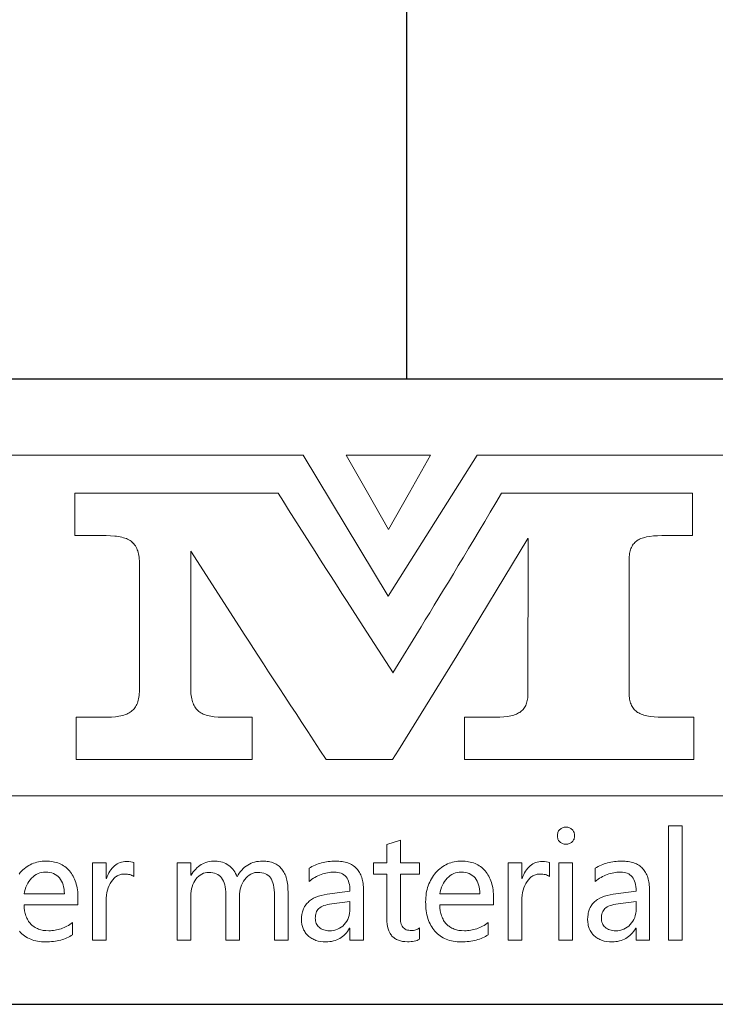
# Model space of a CAD drawing. Header units: millimetres. Extents: x -65 to 988, y -12 to 730.
# Tile 6 of 9: x 877 to 919, y 75 to 134. Entities that reach past the tile are written whole.
import ezdxf
from ezdxf.enums import TextEntityAlignment as Align

# ---------------------------------------------------------------- set-up
doc = ezdxf.new("R2010")
doc.units = ezdxf.units.MM
doc.header["$LTSCALE"] = 25
for name, color, linetype in [('1轮廓实线层', 7, 'Continuous'), ('6文字层', 3, 'Continuous'), ('图层 1', 7, 'Continuous'), ('图框层', 7, 'Continuous'), ('文字层', 3, 'Continuous')]:
    doc.layers.add(name, color=color, linetype=linetype)
doc.styles.add('PC_TEXTSTYLE', font='isocp.shx', dxfattribs={"width": 0.8, "bigfont": 'hzfs.shx'})

# ---------------------------------------------------------------- blocks, each defined once
blk = doc.blocks.new('PC_TITLE_BLOCK')
for p, q in [((-32.772, 42.051), (-32.772, 42.06)), ((-36.402, 41.069), (-36.402, 41.079)), ((-36.402, 41.069), (-36.393, 41.069)), ((-32.152, 41.069), (-32.145, 41.069))]:
    blk.add_line(p, q)
at = {"layer": '1轮廓实线层'}
for p, q in [((0, 45), (-180, 45)), ((-60, 30), (0, 30))]:
    blk.add_line(p, q, dxfattribs=at)
at = {"layer": '图层 1', "lineweight": 0}
for p, q in [((-49.444, 43.174), (-32.306, 43.174)), ((-32.306, 43.174), (-30.267, 39.792)), ((-30.257, 43.174), (-31.271, 43.174)), ((-31.271, 43.174), (-30.764, 42.281)), ((-30.267, 39.792), (-28.128, 43.174)), ((-29.245, 43.174), (-30.257, 43.174)), ((-29.75, 42.281), (-29.245, 43.174)), ((-28.128, 43.174), (-9.094, 43.174)), ((-37.79, 41.246), (-37.79, 42.263)), ((-37.79, 42.263), (-35.352, 42.263)), ((-35.352, 42.263), (-32.908, 42.263)), ((-32.908, 42.263), (-32.781, 42.065)), ((-32.781, 42.065), (-32.654, 41.864)), ((-30.764, 42.281), (-30.257, 41.389)), ((-30.257, 41.389), (-29.75, 42.281)), ((-27.677, 42.033), (-27.54, 42.263)), ((-27.54, 42.263), (-25.248, 42.263)), ((-25.248, 42.263), (-22.956, 42.263)), ((-22.956, 42.263), (-22.956, 41.246)), ((-32.654, 41.864), (-32.527, 41.664)), ((-27.814, 41.806), (-27.677, 42.033)), ((-32.527, 41.664), (-32.401, 41.463)), ((-28.078, 41.363), (-27.946, 41.582)), ((-27.946, 41.582), (-27.814, 41.806)), ((-32.401, 41.463), (-32.274, 41.262)), ((-30.257, 41.389), (-30.257, 41.389)), ((-28.208, 41.146), (-28.078, 41.363)), ((-37.034, 41.246), (-37.79, 41.246)), ((-36.929, 41.244), (-37.034, 41.246)), ((-36.831, 41.236), (-36.929, 41.244)), ((-36.784, 41.231), (-36.831, 41.236)), ((-36.741, 41.225), (-36.784, 41.231)), ((-36.699, 41.217), (-36.741, 41.225)), ((-36.659, 41.207), (-36.699, 41.217)), ((-36.62, 41.196), (-36.659, 41.207)), ((-36.586, 41.186), (-36.62, 41.196)), ((-36.551, 41.173), (-36.586, 41.186)), ((-36.52, 41.159), (-36.551, 41.173)), ((-36.49, 41.143), (-36.52, 41.159)), ((-36.461, 41.128), (-36.49, 41.143)), ((-36.438, 41.109), (-36.461, 41.128)), ((-36.414, 41.091), (-36.438, 41.109)), ((-32.274, 41.262), (-32.147, 41.062)), ((-26.909, 41.178), (-28.617, 38.358)), ((-28.335, 40.935), (-28.208, 41.146)), ((-26.909, 37.394), (-26.906, 41.178)), ((-26.906, 41.178), (-26.909, 41.178)), ((-24.303, 41.114), (-24.324, 41.099)), ((-24.279, 41.133), (-24.303, 41.114)), ((-24.255, 41.146), (-24.279, 41.133)), ((-24.226, 41.159), (-24.255, 41.146)), ((-24.197, 41.173), (-24.226, 41.159)), ((-24.168, 41.186), (-24.197, 41.173)), ((-24.134, 41.196), (-24.168, 41.186)), ((-24.099, 41.204), (-24.134, 41.196)), ((-24.063, 41.215), (-24.099, 41.204)), ((-23.983, 41.228), (-24.063, 41.215)), ((-23.893, 41.239), (-23.983, 41.228)), ((-23.799, 41.244), (-23.893, 41.239)), ((-23.695, 41.246), (-23.799, 41.244)), ((-22.956, 41.246), (-23.695, 41.246)), ((-36.393, 41.07), (-36.414, 41.091)), ((-36.372, 41.048), (-36.393, 41.07)), ((-36.353, 41.022), (-36.372, 41.048)), ((-36.335, 40.998), (-36.353, 41.022)), ((-36.319, 40.969), (-36.335, 40.998)), ((-36.303, 40.94), (-36.319, 40.969)), ((-36.29, 40.908), (-36.303, 40.94)), ((-36.277, 40.877), (-36.29, 40.908)), ((-36.266, 40.842), (-36.277, 40.877)), ((-32.147, 41.062), (-32.018, 40.861)), ((-28.459, 40.729), (-28.335, 40.935)), ((-24.453, 40.879), (-24.461, 40.848)), ((-24.443, 40.908), (-24.453, 40.879)), ((-24.435, 40.938), (-24.443, 40.908)), ((-24.421, 40.964), (-24.435, 40.938)), ((-24.408, 40.99), (-24.421, 40.964)), ((-24.395, 41.014), (-24.408, 40.99)), ((-24.379, 41.038), (-24.395, 41.014)), ((-24.361, 41.059), (-24.379, 41.038)), ((-24.342, 41.08), (-24.361, 41.059)), ((-24.324, 41.099), (-24.342, 41.08)), ((-36.258, 40.806), (-36.266, 40.842)), ((-36.25, 40.766), (-36.258, 40.806)), ((-36.245, 40.726), (-36.25, 40.766)), ((-36.24, 40.687), (-36.245, 40.726)), ((-36.234, 40.642), (-36.24, 40.687)), ((-36.234, 40.597), (-36.234, 40.642)), ((-35.001, 40.869), (-35.004, 40.869)), ((-35.004, 40.869), (-35.004, 37.587)), ((-33.832, 39.055), (-35.001, 40.869)), ((-32.018, 40.861), (-31.891, 40.66)), ((-31.891, 40.66), (-31.764, 40.46)), ((-28.58, 40.526), (-28.459, 40.729)), ((-24.474, 40.742), (-24.477, 40.705)), ((-24.477, 40.705), (-24.477, 40.666)), ((-24.477, 40.666), (-24.477, 37.471)), ((-24.472, 40.779), (-24.474, 40.742)), ((-24.466, 40.813), (-24.472, 40.779)), ((-24.461, 40.848), (-24.466, 40.813)), ((-36.232, 40.549), (-36.234, 40.597)), ((-36.232, 37.587), (-36.232, 40.549)), ((-31.764, 40.46), (-31.635, 40.262)), ((-28.699, 40.328), (-28.58, 40.526)), ((-31.635, 40.262), (-31.508, 40.061)), ((-28.818, 40.132), (-28.699, 40.328)), ((-31.508, 40.061), (-31.379, 39.86)), ((-29.045, 39.757), (-28.934, 39.942)), ((-28.934, 39.942), (-28.818, 40.132)), ((-31.379, 39.86), (-31.252, 39.662)), ((-29.156, 39.575), (-29.045, 39.757)), ((-31.252, 39.662), (-31.123, 39.462)), ((-31.123, 39.462), (-30.993, 39.264)), ((-29.264, 39.396), (-29.156, 39.575)), ((-30.993, 39.264), (-30.864, 39.063)), ((-29.475, 39.055), (-29.372, 39.224)), ((-29.372, 39.224), (-29.264, 39.396)), ((-33.721, 38.883), (-33.832, 39.055)), ((-30.864, 39.063), (-30.146, 37.957)), ((-30.151, 37.957), (-29.475, 39.055)), ((-33.61, 38.712), (-33.721, 38.883)), ((-33.494, 38.535), (-33.61, 38.712)), ((-33.378, 38.353), (-33.494, 38.535)), ((-33.256, 38.168), (-33.378, 38.353)), ((-28.617, 38.358), (-30.016, 36.1)), ((-33.135, 37.978), (-33.256, 38.168)), ((-33.008, 37.785), (-33.135, 37.978)), ((-30.146, 37.957), (-30.151, 37.957)), ((-36.234, 37.539), (-36.232, 37.587)), ((-35.004, 37.587), (-35.004, 37.539)), ((-35.004, 37.587), (-35.004, 37.587)), ((-32.878, 37.59), (-33.008, 37.785)), ((-32.746, 37.389), (-32.878, 37.59)), ((-36.266, 37.294), (-36.258, 37.331)), ((-36.258, 37.331), (-36.25, 37.368)), ((-36.25, 37.368), (-36.245, 37.41)), ((-36.245, 37.41), (-36.24, 37.45)), ((-36.24, 37.45), (-36.234, 37.494)), ((-36.234, 37.494), (-36.234, 37.539)), ((-35.004, 37.539), (-35.001, 37.494)), ((-35.001, 37.494), (-34.999, 37.452)), ((-34.999, 37.452), (-34.993, 37.41)), ((-34.993, 37.41), (-34.988, 37.37)), ((-34.988, 37.37), (-34.98, 37.331)), ((-34.98, 37.331), (-34.972, 37.294)), ((-32.614, 37.183), (-32.746, 37.389)), ((-26.917, 37.323), (-26.911, 37.357)), ((-26.911, 37.357), (-26.909, 37.394)), ((-24.477, 37.471), (-24.477, 37.431)), ((-24.477, 37.431), (-24.474, 37.394)), ((-24.474, 37.394), (-24.472, 37.357)), ((-24.472, 37.357), (-24.466, 37.323)), ((-36.366, 37.088), (-36.348, 37.112)), ((-36.348, 37.112), (-36.332, 37.138)), ((-36.332, 37.138), (-36.316, 37.167)), ((-36.316, 37.167), (-36.3, 37.196)), ((-36.3, 37.196), (-36.287, 37.228)), ((-36.287, 37.228), (-36.277, 37.26)), ((-36.277, 37.26), (-36.266, 37.294)), ((-34.972, 37.294), (-34.962, 37.26)), ((-34.962, 37.26), (-34.949, 37.228)), ((-34.949, 37.228), (-34.938, 37.196)), ((-34.938, 37.196), (-34.922, 37.167)), ((-34.922, 37.167), (-34.906, 37.138)), ((-34.906, 37.138), (-34.89, 37.112)), ((-34.89, 37.112), (-34.872, 37.088)), ((-32.477, 36.974), (-32.614, 37.183)), ((-27.022, 37.077), (-27.006, 37.098)), ((-27.006, 37.098), (-26.991, 37.12)), ((-26.991, 37.12), (-26.975, 37.146)), ((-26.975, 37.146), (-26.962, 37.172)), ((-26.962, 37.172), (-26.951, 37.199)), ((-26.951, 37.199), (-26.94, 37.228)), ((-26.94, 37.228), (-26.933, 37.257)), ((-26.933, 37.257), (-26.925, 37.289)), ((-26.925, 37.289), (-26.917, 37.323)), ((-24.466, 37.323), (-24.461, 37.289)), ((-24.461, 37.289), (-24.453, 37.257)), ((-24.453, 37.257), (-24.443, 37.228)), ((-24.443, 37.228), (-24.432, 37.199)), ((-24.432, 37.199), (-24.421, 37.172)), ((-24.421, 37.172), (-24.408, 37.146)), ((-24.408, 37.146), (-24.393, 37.122)), ((-24.393, 37.122), (-24.377, 37.098)), ((-24.377, 37.098), (-24.358, 37.077)), ((-37.755, 35.871), (-37.755, 36.89)), ((-37.755, 36.89), (-37.016, 36.89)), ((-37.016, 36.89), (-36.91, 36.893)), ((-36.91, 36.893), (-36.815, 36.9)), ((-36.815, 36.9), (-36.77, 36.906)), ((-36.77, 36.906), (-36.728, 36.911)), ((-36.728, 36.911), (-36.686, 36.919)), ((-36.686, 36.919), (-36.649, 36.929)), ((-36.649, 36.929), (-36.612, 36.94)), ((-36.612, 36.94), (-36.575, 36.951)), ((-36.575, 36.951), (-36.543, 36.964)), ((-36.543, 36.964), (-36.512, 36.977)), ((-36.512, 36.977), (-36.483, 36.993)), ((-36.483, 36.993), (-36.456, 37.009)), ((-36.456, 37.009), (-36.432, 37.027)), ((-36.432, 37.027), (-36.409, 37.046)), ((-36.409, 37.046), (-36.388, 37.067)), ((-36.388, 37.067), (-36.366, 37.088)), ((-34.872, 37.088), (-34.853, 37.067)), ((-34.853, 37.067), (-34.832, 37.046)), ((-34.832, 37.046), (-34.811, 37.027)), ((-34.811, 37.027), (-34.787, 37.009)), ((-34.787, 37.009), (-34.761, 36.993)), ((-34.761, 36.993), (-34.732, 36.977)), ((-34.732, 36.977), (-34.703, 36.964)), ((-34.703, 36.964), (-34.671, 36.951)), ((-34.671, 36.951), (-34.637, 36.94)), ((-34.637, 36.94), (-34.6, 36.929)), ((-34.6, 36.929), (-34.563, 36.919)), ((-34.563, 36.919), (-34.523, 36.911)), ((-34.523, 36.911), (-34.481, 36.906)), ((-34.481, 36.906), (-34.439, 36.9)), ((-34.439, 36.9), (-34.344, 36.893)), ((-34.344, 36.893), (-34.244, 36.89)), ((-34.244, 36.89), (-33.528, 36.89)), ((-33.528, 36.89), (-33.528, 35.871)), ((-32.337, 36.76), (-32.477, 36.974)), ((-28.43, 35.871), (-28.43, 36.89)), ((-28.43, 36.89), (-27.688, 36.89)), ((-27.688, 36.89), (-27.585, 36.893)), ((-27.585, 36.893), (-27.49, 36.898)), ((-27.49, 36.898), (-27.402, 36.908)), ((-27.402, 36.908), (-27.321, 36.922)), ((-27.321, 36.922), (-27.284, 36.929)), ((-27.284, 36.929), (-27.249, 36.94)), ((-27.249, 36.94), (-27.218, 36.951)), ((-27.218, 36.951), (-27.186, 36.964)), ((-27.186, 36.964), (-27.157, 36.974)), ((-27.157, 36.974), (-27.131, 36.99)), ((-27.131, 36.99), (-27.104, 37.003)), ((-27.104, 37.003), (-27.083, 37.019)), ((-27.083, 37.019), (-27.062, 37.038)), ((-27.062, 37.038), (-27.041, 37.056)), ((-27.041, 37.056), (-27.022, 37.077)), ((-24.358, 37.077), (-24.34, 37.056)), ((-24.34, 37.056), (-24.319, 37.038)), ((-24.319, 37.038), (-24.297, 37.019)), ((-24.297, 37.019), (-24.274, 37.003)), ((-24.274, 37.003), (-24.247, 36.99)), ((-24.247, 36.99), (-24.221, 36.974)), ((-24.221, 36.974), (-24.192, 36.964)), ((-24.192, 36.964), (-24.16, 36.951)), ((-24.16, 36.951), (-24.126, 36.94)), ((-24.126, 36.94), (-24.089, 36.929)), ((-24.089, 36.929), (-24.052, 36.922)), ((-24.052, 36.922), (-23.97, 36.908)), ((-23.97, 36.908), (-23.88, 36.898)), ((-23.88, 36.898), (-23.782, 36.893)), ((-23.782, 36.893), (-23.677, 36.89)), ((-23.677, 36.89), (-22.922, 36.89)), ((-22.922, 36.89), (-22.922, 35.871)), ((-32.195, 36.544), (-32.337, 36.76)), ((-32.049, 36.325), (-32.195, 36.544)), ((-31.902, 36.1), (-32.049, 36.325)), ((-31.751, 35.871), (-31.902, 36.1)), ((-30.016, 36.1), (-30.159, 35.871)), ((-35.64, 35.871), (-37.755, 35.871)), ((-33.528, 35.871), (-35.64, 35.871)), ((-30.956, 35.871), (-31.751, 35.871)), ((-30.159, 35.871), (-30.956, 35.871)), ((-25.673, 35.871), (-28.43, 35.871)), ((-22.922, 35.871), (-25.673, 35.871)), ((-9.094, 35.002), (-49.444, 35.002))]:
    blk.add_line(p, q, dxfattribs=at)
for points in [[(-23.532, 31.541), (-23.532, 34.281), (-23.204, 34.281), (-23.204, 31.541), (-23.532, 31.541), (-23.532, 31.541)], [(-26.201, 34.046), (-26.201, 34.067), (-26.198, 34.086), (-26.193, 34.107), (-26.188, 34.125), (-26.18, 34.144), (-26.17, 34.16), (-26.156, 34.176), (-26.143, 34.191), (-26.127, 34.205), (-26.111, 34.218), (-26.096, 34.228), (-26.077, 34.236), (-26.059, 34.242), (-26.038, 34.247), (-26.016, 34.25), (-25.995, 34.25), (-25.974, 34.25), (-25.953, 34.247), (-25.934, 34.242), (-25.913, 34.236), (-25.897, 34.228), (-25.879, 34.218), (-25.863, 34.205), (-25.847, 34.191), (-25.831, 34.178), (-25.821, 34.16), (-25.81, 34.144), (-25.8, 34.125), (-25.795, 34.107), (-25.789, 34.089), (-25.787, 34.067), (-25.787, 34.046), (-25.787, 34.023), (-25.789, 34.004), (-25.795, 33.983), (-25.8, 33.964), (-25.81, 33.948), (-25.821, 33.93), (-25.831, 33.914), (-25.847, 33.901), (-25.863, 33.885), (-25.879, 33.875), (-25.897, 33.864), (-25.913, 33.856), (-25.934, 33.851), (-25.953, 33.846), (-25.974, 33.843), (-25.995, 33.843), (-26.019, 33.843), (-26.04, 33.846), (-26.059, 33.851), (-26.077, 33.856), (-26.096, 33.864), (-26.111, 33.875), (-26.127, 33.885), (-26.143, 33.901), (-26.156, 33.914), (-26.17, 33.93), (-26.18, 33.948), (-26.188, 33.964), (-26.193, 33.983), (-26.198, 34.004), (-26.201, 34.023), (-26.201, 34.046), (-26.201, 34.046)], [(-29.512, 31.559), (-29.541, 31.546), (-29.57, 31.533), (-29.602, 31.525), (-29.639, 31.517), (-29.676, 31.509), (-29.715, 31.503), (-29.758, 31.501), (-29.8, 31.501), (-29.861, 31.503), (-29.919, 31.509), (-29.969, 31.52), (-30.019, 31.535), (-30.04, 31.546), (-30.064, 31.554), (-30.085, 31.567), (-30.103, 31.578), (-30.122, 31.591), (-30.14, 31.607), (-30.159, 31.622), (-30.175, 31.638), (-30.188, 31.657), (-30.204, 31.675), (-30.217, 31.696), (-30.228, 31.718), (-30.249, 31.762), (-30.267, 31.81), (-30.28, 31.865), (-30.291, 31.923), (-30.296, 31.984), (-30.299, 32.053), (-30.299, 33.122), (-30.616, 33.122), (-30.616, 33.391), (-30.299, 33.391), (-30.299, 33.838), (-29.971, 33.941), (-29.971, 33.391), (-29.512, 33.391), (-29.512, 33.122), (-29.971, 33.122), (-29.971, 32.111), (-29.971, 32.066), (-29.969, 32.026), (-29.964, 31.987), (-29.956, 31.952), (-29.948, 31.923), (-29.937, 31.894), (-29.924, 31.871), (-29.911, 31.85), (-29.892, 31.831), (-29.874, 31.815), (-29.853, 31.802), (-29.829, 31.789), (-29.8, 31.781), (-29.771, 31.776), (-29.739, 31.77), (-29.705, 31.77), (-29.678, 31.77), (-29.652, 31.773), (-29.626, 31.778), (-29.602, 31.786), (-29.578, 31.794), (-29.554, 31.805), (-29.533, 31.818), (-29.512, 31.831), (-29.512, 31.559), (-29.512, 31.559)], [(-37.713, 32.383), (-39.007, 32.383), (-39.004, 32.312), (-38.994, 32.243), (-38.988, 32.211), (-38.98, 32.18), (-38.972, 32.151), (-38.962, 32.121), (-38.951, 32.092), (-38.941, 32.066), (-38.928, 32.04), (-38.912, 32.013), (-38.898, 31.989), (-38.883, 31.968), (-38.864, 31.944), (-38.846, 31.926), (-38.825, 31.905), (-38.803, 31.886), (-38.782, 31.871), (-38.761, 31.855), (-38.737, 31.839), (-38.711, 31.826), (-38.687, 31.815), (-38.661, 31.805), (-38.632, 31.794), (-38.605, 31.786), (-38.576, 31.781), (-38.545, 31.773), (-38.481, 31.768), (-38.415, 31.765), (-38.376, 31.765), (-38.339, 31.768), (-38.299, 31.77), (-38.262, 31.776), (-38.225, 31.784), (-38.188, 31.791), (-38.154, 31.802), (-38.117, 31.812), (-38.083, 31.826), (-38.046, 31.842), (-38.011, 31.857), (-37.977, 31.876), (-37.943, 31.894), (-37.911, 31.916), (-37.877, 31.939), (-37.845, 31.963), (-37.845, 31.67), (-37.877, 31.649), (-37.908, 31.63), (-37.943, 31.612), (-37.977, 31.593), (-38.011, 31.58), (-38.051, 31.564), (-38.088, 31.551), (-38.127, 31.541), (-38.17, 31.53), (-38.212, 31.522), (-38.254, 31.514), (-38.299, 31.509), (-38.347, 31.503), (-38.394, 31.501), (-38.442, 31.498), (-38.492, 31.498), (-38.542, 31.498), (-38.59, 31.501), (-38.637, 31.506), (-38.682, 31.514), (-38.727, 31.522), (-38.769, 31.533), (-38.809, 31.546), (-38.848, 31.562), (-38.888, 31.578), (-38.925, 31.596), (-38.962, 31.617), (-38.996, 31.641), (-39.028, 31.665), (-39.06, 31.691), (-39.091, 31.72), (-39.118, 31.752)], [(-39.128, 33.125), (-39.097, 33.159), (-39.065, 33.193), (-39.033, 33.225), (-39.001, 33.254), (-38.967, 33.281), (-38.93, 33.304), (-38.896, 33.328), (-38.859, 33.349), (-38.819, 33.368), (-38.782, 33.384), (-38.743, 33.397), (-38.7, 33.407), (-38.658, 33.418), (-38.616, 33.426), (-38.574, 33.431), (-38.529, 33.434), (-38.484, 33.436), (-38.439, 33.434), (-38.394, 33.431), (-38.352, 33.426), (-38.312, 33.42), (-38.273, 33.413), (-38.233, 33.402), (-38.196, 33.391), (-38.159, 33.378), (-38.125, 33.362), (-38.091, 33.344), (-38.059, 33.325), (-38.027, 33.304), (-37.998, 33.281), (-37.969, 33.257), (-37.943, 33.23), (-37.916, 33.201), (-37.892, 33.172), (-37.869, 33.141), (-37.848, 33.109), (-37.826, 33.075), (-37.808, 33.038), (-37.792, 33.001), (-37.776, 32.961), (-37.763, 32.921), (-37.753, 32.879), (-37.742, 32.837), (-37.731, 32.792), (-37.726, 32.747), (-37.718, 32.7), (-37.716, 32.652), (-37.713, 32.599), (-37.713, 32.549), (-37.713, 32.383), (-37.713, 32.383)], [(-36.372, 33.067), (-36.393, 33.08), (-36.417, 33.093), (-36.44, 33.104), (-36.469, 33.112), (-36.498, 33.117), (-36.527, 33.122), (-36.562, 33.125), (-36.596, 33.125), (-36.62, 33.125), (-36.644, 33.122), (-36.665, 33.119), (-36.689, 33.114), (-36.71, 33.109), (-36.731, 33.101), (-36.752, 33.09), (-36.77, 33.082), (-36.789, 33.069), (-36.81, 33.056), (-36.828, 33.04), (-36.844, 33.024), (-36.879, 32.99), (-36.91, 32.948), (-36.939, 32.9), (-36.966, 32.85), (-36.987, 32.797), (-37.005, 32.742), (-37.019, 32.681), (-37.026, 32.618), (-37.034, 32.549), (-37.034, 32.478), (-37.034, 31.541), (-37.362, 31.541), (-37.362, 33.391), (-37.034, 33.391), (-37.034, 33.016), (-37.029, 33.016), (-37.011, 33.064), (-36.99, 33.112), (-36.968, 33.154), (-36.945, 33.193), (-36.921, 33.23), (-36.894, 33.265), (-36.865, 33.294), (-36.836, 33.323), (-36.805, 33.347), (-36.773, 33.368), (-36.739, 33.384), (-36.702, 33.399), (-36.665, 33.41), (-36.625, 33.418), (-36.586, 33.423), (-36.543, 33.423), (-36.49, 33.423), (-36.443, 33.418), (-36.403, 33.41), (-36.372, 33.399), (-36.372, 33.067), (-36.372, 33.067)], [(-32.667, 31.541), (-32.995, 31.541), (-32.995, 32.605), (-32.995, 32.676), (-33, 32.745), (-33.008, 32.805), (-33.018, 32.863), (-33.032, 32.914), (-33.048, 32.958), (-33.066, 33.001), (-33.09, 33.035), (-33.1, 33.051), (-33.114, 33.064), (-33.127, 33.08), (-33.143, 33.09), (-33.177, 33.114), (-33.211, 33.133), (-33.253, 33.146), (-33.296, 33.156), (-33.346, 33.162), (-33.396, 33.164), (-33.42, 33.164), (-33.441, 33.162), (-33.462, 33.159), (-33.483, 33.154), (-33.504, 33.148), (-33.525, 33.141), (-33.544, 33.133), (-33.565, 33.122), (-33.602, 33.098), (-33.639, 33.069), (-33.673, 33.035), (-33.705, 32.995), (-33.737, 32.953), (-33.763, 32.908), (-33.784, 32.861), (-33.803, 32.811), (-33.816, 32.76), (-33.826, 32.708), (-33.832, 32.652), (-33.834, 32.597), (-33.834, 31.541), (-34.162, 31.541), (-34.162, 32.636), (-34.164, 32.702), (-34.17, 32.76), (-34.178, 32.816), (-34.188, 32.869), (-34.201, 32.916), (-34.22, 32.958), (-34.241, 32.998), (-34.265, 33.032), (-34.291, 33.064), (-34.323, 33.09), (-34.354, 33.114), (-34.391, 33.133), (-34.431, 33.146), (-34.473, 33.156), (-34.521, 33.162), (-34.568, 33.164), (-34.616, 33.162), (-34.658, 33.154), (-34.7, 33.143), (-34.74, 33.125), (-34.78, 33.101), (-34.814, 33.075), (-34.848, 33.04), (-34.88, 33.003), (-34.909, 32.964), (-34.933, 32.919), (-34.954, 32.871), (-34.972, 32.821), (-34.985, 32.768), (-34.996, 32.713), (-35.001, 32.655), (-35.004, 32.594), (-35.004, 31.541), (-35.331, 31.541), (-35.331, 33.391), (-35.004, 33.391), (-35.004, 33.098), (-34.996, 33.098), (-34.97, 33.141), (-34.943, 33.178), (-34.917, 33.214), (-34.885, 33.246), (-34.856, 33.275), (-34.822, 33.304), (-34.787, 33.328), (-34.753, 33.352), (-34.716, 33.37), (-34.679, 33.389), (-34.64, 33.402), (-34.597, 33.415), (-34.555, 33.423), (-34.51, 33.431), (-34.465, 33.434), (-34.418, 33.436), (-34.373, 33.434), (-34.328, 33.428), (-34.286, 33.42), (-34.244, 33.41), (-34.204, 33.397), (-34.164, 33.378), (-34.127, 33.357), (-34.09, 33.333), (-34.056, 33.307), (-34.024, 33.278), (-33.995, 33.246), (-33.969, 33.214), (-33.948, 33.178), (-33.927, 33.141), (-33.908, 33.098), (-33.892, 33.056), (-33.866, 33.104), (-33.84, 33.146), (-33.808, 33.186), (-33.779, 33.222), (-33.745, 33.257), (-33.71, 33.288), (-33.673, 33.315), (-33.636, 33.341), (-33.597, 33.362), (-33.557, 33.384), (-33.515, 33.399), (-33.47, 33.413), (-33.425, 33.423), (-33.378, 33.428), (-33.327, 33.434), (-33.277, 33.436), (-33.24, 33.434), (-33.203, 33.431), (-33.169, 33.428), (-33.135, 33.423), (-33.103, 33.418), (-33.069, 33.41), (-33.04, 33.399), (-33.011, 33.389), (-32.982, 33.376), (-32.955, 33.362), (-32.929, 33.347), (-32.905, 33.331), (-32.881, 33.312), (-32.86, 33.291), (-32.839, 33.27), (-32.82, 33.246), (-32.802, 33.222), (-32.783, 33.196), (-32.768, 33.17), (-32.752, 33.141), (-32.739, 33.112), (-32.725, 33.08), (-32.715, 33.046), (-32.704, 33.011), (-32.696, 32.977), (-32.688, 32.937), (-32.68, 32.9), (-32.675, 32.858), (-32.67, 32.774), (-32.667, 32.681), (-32.667, 31.541), (-32.667, 31.541)], [(-32.163, 33.265), (-32.129, 33.283), (-32.094, 33.304), (-32.057, 33.323), (-32.02, 33.339), (-31.983, 33.354), (-31.944, 33.368), (-31.907, 33.381), (-31.867, 33.391), (-31.825, 33.402), (-31.785, 33.41), (-31.743, 33.418), (-31.701, 33.426), (-31.659, 33.428), (-31.614, 33.434), (-31.572, 33.434), (-31.527, 33.436), (-31.484, 33.434), (-31.445, 33.434), (-31.405, 33.428), (-31.368, 33.423), (-31.334, 33.418), (-31.3, 33.41), (-31.265, 33.402), (-31.234, 33.391), (-31.202, 33.381), (-31.173, 33.368), (-31.144, 33.352), (-31.117, 33.336), (-31.094, 33.32), (-31.067, 33.302), (-31.046, 33.281), (-31.025, 33.259), (-31.004, 33.238), (-30.985, 33.212), (-30.967, 33.188), (-30.951, 33.162), (-30.935, 33.133), (-30.922, 33.104), (-30.909, 33.072), (-30.898, 33.04), (-30.888, 33.006), (-30.88, 32.972), (-30.872, 32.935), (-30.867, 32.898), (-30.861, 32.858), (-30.859, 32.818), (-30.856, 32.776), (-30.856, 32.734), (-30.856, 31.541), (-31.181, 31.541), (-31.181, 31.828), (-31.189, 31.828), (-31.215, 31.786), (-31.242, 31.749), (-31.268, 31.715), (-31.297, 31.683), (-31.329, 31.654), (-31.36, 31.625), (-31.392, 31.601), (-31.426, 31.58), (-31.463, 31.562), (-31.5, 31.543), (-31.54, 31.53), (-31.579, 31.52), (-31.622, 31.509), (-31.667, 31.503), (-31.711, 31.498), (-31.756, 31.498), (-31.822, 31.501), (-31.886, 31.506), (-31.944, 31.517), (-31.999, 31.533), (-32.026, 31.543), (-32.049, 31.554), (-32.076, 31.567), (-32.1, 31.58), (-32.121, 31.593), (-32.144, 31.609), (-32.166, 31.625), (-32.184, 31.644), (-32.205, 31.662), (-32.224, 31.68), (-32.24, 31.702), (-32.255, 31.723), (-32.269, 31.744), (-32.282, 31.768), (-32.295, 31.789), (-32.306, 31.815), (-32.313, 31.839), (-32.321, 31.865), (-32.329, 31.892), (-32.335, 31.918), (-32.343, 31.976), (-32.345, 32.037), (-32.343, 32.1), (-32.335, 32.158), (-32.329, 32.187), (-32.324, 32.217), (-32.316, 32.243), (-32.306, 32.269), (-32.295, 32.293), (-32.284, 32.319), (-32.271, 32.343), (-32.258, 32.364), (-32.242, 32.385), (-32.226, 32.407), (-32.211, 32.428), (-32.189, 32.446), (-32.171, 32.465), (-32.15, 32.483), (-32.129, 32.499), (-32.105, 32.515), (-32.055, 32.544), (-31.999, 32.57), (-31.939, 32.594), (-31.873, 32.613), (-31.804, 32.628), (-31.73, 32.642), (-31.181, 32.718), (-31.183, 32.774), (-31.186, 32.824), (-31.194, 32.871), (-31.205, 32.916), (-31.218, 32.956), (-31.234, 32.995), (-31.252, 33.027), (-31.276, 33.059), (-31.3, 33.085), (-31.329, 33.106), (-31.358, 33.127), (-31.392, 33.143), (-31.429, 33.156), (-31.469, 33.164), (-31.511, 33.17), (-31.556, 33.172), (-31.598, 33.17), (-31.638, 33.167), (-31.68, 33.164), (-31.719, 33.156), (-31.759, 33.148), (-31.799, 33.141), (-31.836, 33.127), (-31.875, 33.114), (-31.912, 33.101), (-31.949, 33.082), (-31.986, 33.064), (-32.023, 33.046), (-32.057, 33.024), (-32.094, 33.001), (-32.129, 32.974), (-32.163, 32.948), (-32.163, 33.265), (-32.163, 33.265)], [(-27.732, 32.383), (-29.026, 32.383), (-29.024, 32.312), (-29.013, 32.243), (-29.008, 32.211), (-29, 32.18), (-28.992, 32.151), (-28.981, 32.121), (-28.971, 32.092), (-28.96, 32.066), (-28.947, 32.04), (-28.934, 32.013), (-28.918, 31.989), (-28.902, 31.968), (-28.884, 31.944), (-28.865, 31.926), (-28.844, 31.905), (-28.826, 31.886), (-28.802, 31.871), (-28.781, 31.855), (-28.757, 31.839), (-28.733, 31.826), (-28.707, 31.815), (-28.68, 31.805), (-28.654, 31.794), (-28.625, 31.786), (-28.596, 31.781), (-28.564, 31.773), (-28.501, 31.768), (-28.435, 31.765), (-28.395, 31.765), (-28.358, 31.768), (-28.321, 31.77), (-28.282, 31.776), (-28.245, 31.784), (-28.208, 31.791), (-28.173, 31.802), (-28.136, 31.812), (-28.102, 31.826), (-28.065, 31.842), (-28.031, 31.857), (-27.996, 31.876), (-27.962, 31.894), (-27.93, 31.916), (-27.896, 31.939), (-27.864, 31.963), (-27.864, 31.67), (-27.896, 31.649), (-27.928, 31.63), (-27.962, 31.612), (-27.996, 31.593), (-28.034, 31.58), (-28.07, 31.564), (-28.107, 31.551), (-28.147, 31.541), (-28.189, 31.53), (-28.232, 31.522), (-28.276, 31.514), (-28.321, 31.509), (-28.366, 31.503), (-28.414, 31.501), (-28.461, 31.498), (-28.511, 31.498), (-28.562, 31.498), (-28.609, 31.501), (-28.657, 31.506), (-28.701, 31.514), (-28.746, 31.522), (-28.789, 31.533), (-28.831, 31.546), (-28.87, 31.562), (-28.908, 31.578), (-28.944, 31.596), (-28.981, 31.617), (-29.016, 31.641), (-29.047, 31.665), (-29.079, 31.691), (-29.111, 31.72), (-29.14, 31.752), (-29.166, 31.784), (-29.193, 31.818), (-29.216, 31.855), (-29.238, 31.892), (-29.259, 31.931), (-29.277, 31.971), (-29.293, 32.013), (-29.309, 32.055), (-29.322, 32.1), (-29.333, 32.148), (-29.34, 32.195), (-29.348, 32.246), (-29.356, 32.296), (-29.359, 32.348), (-29.362, 32.401), (-29.364, 32.457), (-29.362, 32.51), (-29.359, 32.562), (-29.354, 32.613), (-29.348, 32.663), (-29.34, 32.71), (-29.33, 32.755), (-29.317, 32.803), (-29.301, 32.845), (-29.285, 32.89), (-29.267, 32.932), (-29.248, 32.972), (-29.224, 33.011), (-29.2, 33.051), (-29.174, 33.088), (-29.148, 33.125), (-29.116, 33.159), (-29.084, 33.193), (-29.053, 33.225), (-29.021, 33.254), (-28.987, 33.281), (-28.95, 33.304), (-28.915, 33.328), (-28.878, 33.349), (-28.842, 33.368), (-28.802, 33.384), (-28.762, 33.397), (-28.72, 33.407), (-28.68, 33.418), (-28.635, 33.426), (-28.593, 33.431), (-28.548, 33.434), (-28.503, 33.436), (-28.459, 33.434), (-28.414, 33.431), (-28.371, 33.426), (-28.332, 33.42), (-28.292, 33.413), (-28.253, 33.402), (-28.216, 33.391), (-28.179, 33.378), (-28.144, 33.362), (-28.113, 33.344), (-28.078, 33.325), (-28.049, 33.304), (-28.018, 33.281), (-27.989, 33.257), (-27.962, 33.23), (-27.936, 33.201), (-27.912, 33.172), (-27.888, 33.141), (-27.867, 33.109), (-27.846, 33.075), (-27.828, 33.038), (-27.812, 33.001), (-27.796, 32.961), (-27.783, 32.921), (-27.772, 32.879), (-27.762, 32.837), (-27.751, 32.792), (-27.746, 32.747), (-27.74, 32.7), (-27.735, 32.652), (-27.732, 32.599), (-27.732, 32.549), (-27.732, 32.383), (-27.732, 32.383)], [(-26.391, 33.067), (-26.412, 33.08), (-26.436, 33.093), (-26.46, 33.104), (-26.489, 33.112), (-26.518, 33.117), (-26.55, 33.122), (-26.581, 33.125), (-26.616, 33.125), (-26.639, 33.125), (-26.663, 33.122), (-26.684, 33.119), (-26.708, 33.114), (-26.729, 33.109), (-26.75, 33.101), (-26.771, 33.09), (-26.79, 33.082), (-26.811, 33.069), (-26.83, 33.056), (-26.848, 33.04), (-26.864, 33.024), (-26.898, 32.99), (-26.93, 32.948), (-26.959, 32.9), (-26.985, 32.85), (-27.006, 32.797), (-27.025, 32.742), (-27.038, 32.681), (-27.046, 32.618), (-27.054, 32.549), (-27.054, 32.478), (-27.054, 31.541), (-27.384, 31.541), (-27.384, 33.391), (-27.054, 33.391), (-27.054, 33.016), (-27.049, 33.016), (-27.03, 33.064), (-27.009, 33.112), (-26.988, 33.154), (-26.964, 33.193), (-26.94, 33.23), (-26.914, 33.265), (-26.885, 33.294), (-26.856, 33.323), (-26.824, 33.347), (-26.792, 33.368), (-26.758, 33.384), (-26.724, 33.399), (-26.684, 33.41), (-26.647, 33.418), (-26.605, 33.423), (-26.563, 33.423), (-26.51, 33.423), (-26.462, 33.418), (-26.423, 33.41), (-26.391, 33.399), (-26.391, 33.067), (-26.391, 33.067)], [(-26.164, 31.541), (-26.164, 33.391), (-25.837, 33.391), (-25.837, 31.541), (-26.164, 31.541), (-26.164, 31.541)], [(-25.293, 33.265), (-25.258, 33.283), (-25.224, 33.304), (-25.187, 33.323), (-25.15, 33.339), (-25.113, 33.354), (-25.074, 33.368), (-25.037, 33.381), (-24.997, 33.391), (-24.958, 33.402), (-24.915, 33.41), (-24.873, 33.418), (-24.831, 33.426), (-24.789, 33.428), (-24.746, 33.434), (-24.701, 33.434), (-24.657, 33.436), (-24.614, 33.434), (-24.575, 33.434), (-24.538, 33.428), (-24.501, 33.423), (-24.464, 33.418), (-24.429, 33.41), (-24.395, 33.402), (-24.363, 33.391), (-24.332, 33.381), (-24.303, 33.368), (-24.276, 33.352), (-24.247, 33.336), (-24.223, 33.32), (-24.2, 33.302), (-24.176, 33.281), (-24.155, 33.259), (-24.134, 33.238), (-24.115, 33.212), (-24.097, 33.188), (-24.081, 33.162), (-24.065, 33.133), (-24.052, 33.104), (-24.039, 33.072), (-24.028, 33.04), (-24.018, 33.006), (-24.01, 32.972), (-24.004, 32.935), (-23.997, 32.898), (-23.994, 32.858), (-23.989, 32.818), (-23.989, 32.776), (-23.986, 32.734), (-23.986, 31.541), (-24.311, 31.541), (-24.311, 31.828), (-24.319, 31.828), (-24.345, 31.786), (-24.371, 31.749), (-24.398, 31.715), (-24.427, 31.683), (-24.459, 31.654), (-24.49, 31.625), (-24.525, 31.601), (-24.559, 31.58), (-24.593, 31.562), (-24.633, 31.543), (-24.67, 31.53), (-24.712, 31.52), (-24.754, 31.509), (-24.796, 31.503), (-24.841, 31.498), (-24.886, 31.498), (-24.952, 31.501), (-25.016, 31.506), (-25.074, 31.517), (-25.129, 31.533), (-25.156, 31.543), (-25.182, 31.554), (-25.206, 31.567), (-25.229, 31.58), (-25.253, 31.593), (-25.274, 31.609), (-25.295, 31.625), (-25.317, 31.644), (-25.335, 31.662), (-25.354, 31.68), (-25.369, 31.702), (-25.385, 31.723), (-25.399, 31.744), (-25.412, 31.768), (-25.425, 31.789), (-25.435, 31.815), (-25.443, 31.839), (-25.454, 31.865), (-25.459, 31.892), (-25.465, 31.918), (-25.472, 31.976), (-25.475, 32.037), (-25.472, 32.1), (-25.465, 32.158), (-25.459, 32.187), (-25.454, 32.217), (-25.446, 32.243), (-25.435, 32.269), (-25.427, 32.293), (-25.414, 32.319), (-25.401, 32.343), (-25.388, 32.364), (-25.375, 32.385), (-25.356, 32.407), (-25.34, 32.428), (-25.322, 32.446), (-25.301, 32.465), (-25.28, 32.483), (-25.258, 32.499), (-25.235, 32.515), (-25.185, 32.544), (-25.129, 32.57), (-25.068, 32.594), (-25.005, 32.613), (-24.934, 32.628), (-24.86, 32.642), (-24.311, 32.718), (-24.313, 32.774), (-24.316, 32.824), (-24.324, 32.871), (-24.334, 32.916), (-24.348, 32.956), (-24.363, 32.995), (-24.382, 33.027), (-24.406, 33.059), (-24.429, 33.085), (-24.459, 33.106), (-24.487, 33.127), (-24.522, 33.143), (-24.559, 33.156), (-24.598, 33.164), (-24.641, 33.17), (-24.685, 33.172), (-24.728, 33.17), (-24.77, 33.167), (-24.81, 33.164), (-24.849, 33.156), (-24.889, 33.148), (-24.928, 33.141), (-24.965, 33.127), (-25.005, 33.114), (-25.042, 33.101), (-25.079, 33.082), (-25.116, 33.064), (-25.153, 33.046), (-25.19, 33.024), (-25.224, 33.001), (-25.258, 32.974), (-25.293, 32.948), (-25.293, 33.265), (-25.293, 33.265)], [(-38.04, 32.647), (-38.043, 32.708), (-38.048, 32.763), (-38.059, 32.818), (-38.069, 32.869), (-38.088, 32.916), (-38.106, 32.958), (-38.133, 32.998), (-38.159, 33.035), (-38.191, 33.067), (-38.223, 33.093), (-38.259, 33.117), (-38.299, 33.138), (-38.344, 33.151), (-38.389, 33.162), (-38.436, 33.17), (-38.489, 33.172), (-38.537, 33.17), (-38.584, 33.162), (-38.629, 33.151), (-38.671, 33.135), (-38.714, 33.114), (-38.753, 33.09), (-38.79, 33.059), (-38.827, 33.027), (-38.862, 32.987), (-38.893, 32.948), (-38.92, 32.903), (-38.943, 32.858), (-38.964, 32.808), (-38.983, 32.758), (-38.996, 32.702), (-39.007, 32.647), (-38.04, 32.647), (-38.04, 32.647)], [(-28.06, 32.647), (-28.062, 32.708), (-28.068, 32.763), (-28.078, 32.818), (-28.092, 32.869), (-28.107, 32.916), (-28.128, 32.958), (-28.152, 32.998), (-28.179, 33.035), (-28.21, 33.067), (-28.245, 33.093), (-28.279, 33.117), (-28.319, 33.138), (-28.364, 33.151), (-28.408, 33.162), (-28.456, 33.17), (-28.509, 33.172), (-28.556, 33.17), (-28.604, 33.162), (-28.649, 33.151), (-28.691, 33.135), (-28.733, 33.114), (-28.773, 33.09), (-28.81, 33.059), (-28.847, 33.027), (-28.881, 32.987), (-28.913, 32.948), (-28.939, 32.903), (-28.963, 32.858), (-28.984, 32.808), (-29.002, 32.758), (-29.016, 32.702), (-29.026, 32.647), (-28.06, 32.647), (-28.06, 32.647)], [(-31.614, 32.412), (-31.669, 32.404), (-31.719, 32.393), (-31.764, 32.38), (-31.807, 32.367), (-31.844, 32.354), (-31.875, 32.335), (-31.904, 32.317), (-31.928, 32.298), (-31.949, 32.275), (-31.965, 32.251), (-31.981, 32.224), (-31.994, 32.198), (-32.002, 32.166), (-32.01, 32.135), (-32.012, 32.1), (-32.015, 32.063), (-32.012, 32.032), (-32.007, 32), (-32.002, 31.971), (-31.991, 31.942), (-31.978, 31.918), (-31.962, 31.892), (-31.944, 31.868), (-31.92, 31.847), (-31.896, 31.828), (-31.87, 31.81), (-31.841, 31.797), (-31.812, 31.784), (-31.78, 31.776), (-31.746, 31.768), (-31.711, 31.765), (-31.672, 31.765), (-31.622, 31.765), (-31.572, 31.773), (-31.524, 31.786), (-31.479, 31.802), (-31.434, 31.823), (-31.395, 31.85), (-31.355, 31.878), (-31.321, 31.913), (-31.286, 31.952), (-31.26, 31.995), (-31.236, 32.037), (-31.215, 32.085), (-31.199, 32.132), (-31.189, 32.185), (-31.183, 32.238), (-31.181, 32.293), (-31.181, 32.47), (-31.614, 32.412), (-31.614, 32.412)], [(-24.744, 32.412), (-24.799, 32.404), (-24.849, 32.393), (-24.897, 32.38), (-24.936, 32.367), (-24.973, 32.354), (-25.008, 32.335), (-25.034, 32.317), (-25.058, 32.298), (-25.079, 32.275), (-25.097, 32.251), (-25.111, 32.224), (-25.124, 32.198), (-25.132, 32.166), (-25.14, 32.135), (-25.142, 32.1), (-25.145, 32.063), (-25.142, 32.032), (-25.14, 32), (-25.132, 31.971), (-25.121, 31.942), (-25.108, 31.918), (-25.092, 31.892), (-25.074, 31.868), (-25.05, 31.847), (-25.026, 31.828), (-25, 31.81), (-24.973, 31.797), (-24.942, 31.784), (-24.91, 31.776), (-24.876, 31.768), (-24.841, 31.765), (-24.804, 31.765), (-24.752, 31.765), (-24.701, 31.773), (-24.654, 31.786), (-24.609, 31.802), (-24.567, 31.823), (-24.525, 31.85), (-24.487, 31.878), (-24.451, 31.913), (-24.419, 31.952), (-24.39, 31.995), (-24.366, 32.037), (-24.345, 32.085), (-24.332, 32.132), (-24.321, 32.185), (-24.313, 32.238), (-24.311, 32.293), (-24.311, 32.47), (-24.744, 32.412), (-24.744, 32.412)]]:
    blk.add_lwpolyline(points, dxfattribs=at)
at = {"layer": '6文字层', "style": 'PC_TEXTSTYLE', "flags": 8}
for tag, height, width, p, p2 in [('产品名称或材料标记', 7, 0.600652, (-113.463, 28.635), (-66.422, 28.635)), ('图样名称', 5, 2.004495, (-54.785, 19.978), (-5.268, 19.978)), ('标准化', 3.5, 1.023147, (-133.835, 15.372), (-120.752, 15.372)), ('重量', 3.5, 1.408247, (-88.457, 7.542), (-76.549, 7.542)), ('比例', 3.5, 1.385287, (-73.354, 7.542), (-61.929, 7.542)), ('图样代号', 5, 2.006536, (-54.785, 5.63), (-5.516, 5.63)), ('审核', 3.5, 1.579393, (-163.989, 5.367), (-150.634, 5.367)), ('共几页', 3.5, 0.557144, (-108.073, 0.625), (-101.045, 0.625)), ('工艺', 3.5, 1.621807, (-164.21, 0.371), (-150.891, 0.371)), ('日期', 3.5, 1.560088, (-133.835, 0.371), (-120.752, 0.371))]:
    blk.add_attdef(tag, text='', height=height, dxfattribs=dict(at, width=width)).set_placement(p, p2, align=Align.FIT)
at = {"layer": '6文字层', "style": 'PC_TEXTSTYLE', "width": 9.905045, "flags": 8}
blk.add_attdef('设计', text='', height=3.5, rotation=358.4644, dxfattribs=at).set_placement((-164.229, 15.372), (-150.367, 15), align=Align.FIT)
at = {"layer": '6文字层', "color": 3, "style": 'PC_TEXTSTYLE', "width": 0.56476, "flags": 8}
blk.add_attdef('第几页', text='', height=3.5, dxfattribs=at).set_placement((-78.287, 0.753), (-71.163, 0.753), align=Align.FIT)
at = {"layer": '6文字层', "ltscale": 10, "style": 'PC_TEXTSTYLE', "flags": 1}
blk.add_attdef('图纸张数', (-58.679, -0.492), '', height=2.5, dxfattribs=at)

msp = doc.modelspace()

# ---------------------------------------------------------------- linework, layer by layer
at = {"layer": '文字层'}
msp.add_line((900.431, 201.404), (900.431, 112.5), dxfattribs=at)

# ---------------------------------------------------------------- block references
at = {"layer": '图框层', "xscale": 2.5, "yscale": 2.5, "zscale": 2.5}
msp.add_blockref('PC_TITLE_BLOCK', (975, 0), dxfattribs=at)

doc.saveas('drawing.dxf')
